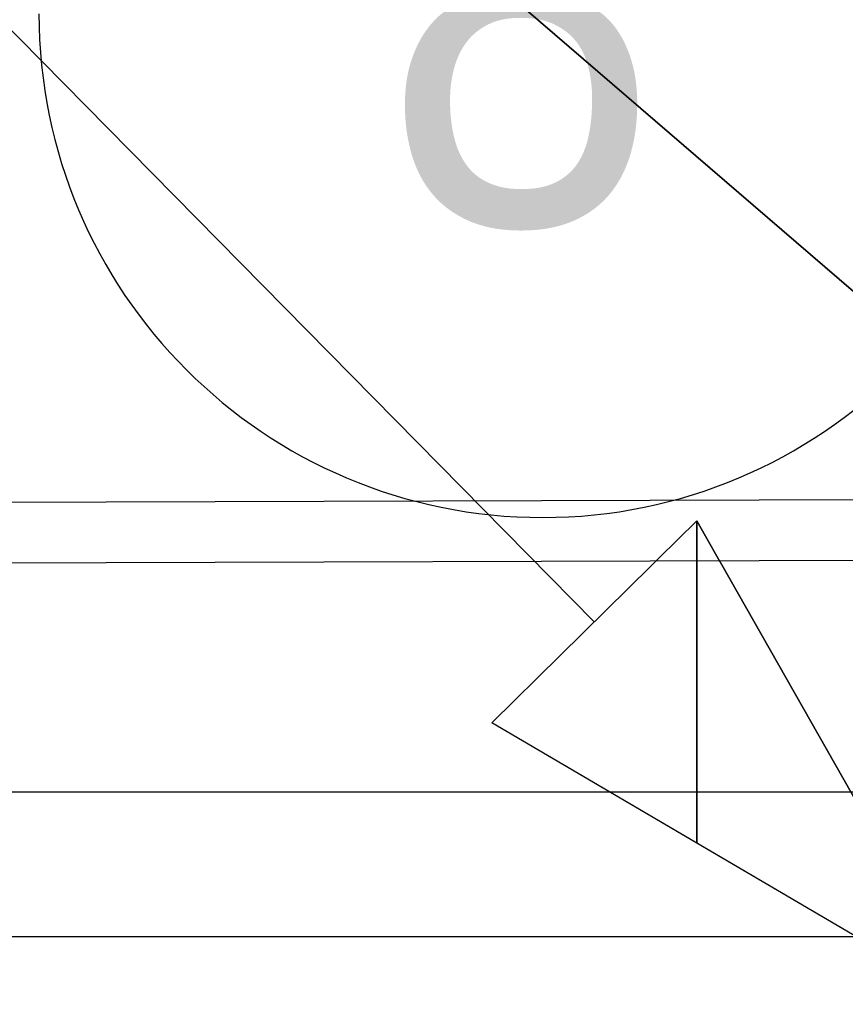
# Model space of a CAD drawing. Header units: metres. Extents: x -2 to 57.6, y -0.5 to 41.5.
# Tile 21 of 41: x 14.8 to 15.4, y 30.5 to 31.2. Entities that reach past the tile are written whole.
import ezdxf
from ezdxf.enums import TextEntityAlignment as Align

# ---------------------------------------------------------------- set-up
doc = ezdxf.new("R2010")
doc.units = ezdxf.units.M
doc.layers.add('ITB_XXX_xRef', color=251, linetype='Continuous')
doc.styles.add('ARIAL NARROW_B', font='txt', dxfattribs={"height": 0.2})

# ---------------------------------------------------------------- blocks, each defined once
blk = doc.blocks.new('ITB_1003-ID-102-8-535-128')
at = {"layer": 'ITB_XXX_xRef', "lineweight": 25}
for p, q in [((210.97757, 178.95952), (210.64434, 179.15507)), ((210.78676, 179.07149), (210.64434, 179.15507)), ((209.13788, 179.10711), (221.90038, 179.10711)), ((210.97757, 178.95952), (210.78676, 179.07149)), ((223.82191, 179.00628), (208.0812, 179.00628))]:
    blk.add_line(p, q, dxfattribs=at)
at = {"layer": 'ITB_XXX_xRef', "lineweight": 25, "style": 'ARIAL NARROW_B'}
blk.add_text('8', height=0.3, dxfattribs=at).set_placement((210.5691, 179.50133), (210.76039, 179.50133), align=Align.FIT)
at = {"lineweight": 25}
blk.add_wipeout([(223.80871, 179.34972), (207.8254, 179.30042), (207.8254, 179.25856), (223.80156, 179.30784), (223.80871, 179.31805)], dxfattribs=at).dxf.layer = 'ITB_XXX_xRef'
at = {"layer": 'ITB_XXX_xRef', "lineweight": 25}
for p, q in [((210.71555, 179.22528), (207.68601, 182.29806)), ((211.13318, 179.2499), (207.74936, 182.16568)), ((207.74936, 182.16568), (211.13318, 179.2499)), ((223.81093, 179.34973), (207.8254, 179.30042)), ((223.80871, 179.34972), (207.8254, 179.30042)), ((207.8254, 179.25856), (223.80156, 179.30784)), ((207.8254, 179.25856), (223.80156, 179.30784)), ((210.64434, 179.15507), (210.78676, 179.29549)), ((210.64434, 179.15507), (210.78676, 179.29549)), ((210.97757, 178.95952), (210.78676, 179.29549)), ((210.78676, 179.29549), (210.78676, 179.29549)), ((210.78676, 179.29549), (210.78676, 179.07149)), ((210.78676, 179.07149), (210.78676, 179.29549)), ((210.78676, 179.29549), (210.97757, 178.95952))]:
    blk.add_line(p, q, dxfattribs=at)
blk.add_arc((210.67979, 179.64772), 0.35, 180, 0, dxfattribs=at)

msp = doc.modelspace()

# ---------------------------------------------------------------- block references
at = {"layer": 'ITB_XXX_xRef', "lineweight": 25}
msp.add_blockref('ITB_1003-ID-102-8-535-128', (-195.49988, -148.4381), dxfattribs=at)

doc.saveas('drawing.dxf')
